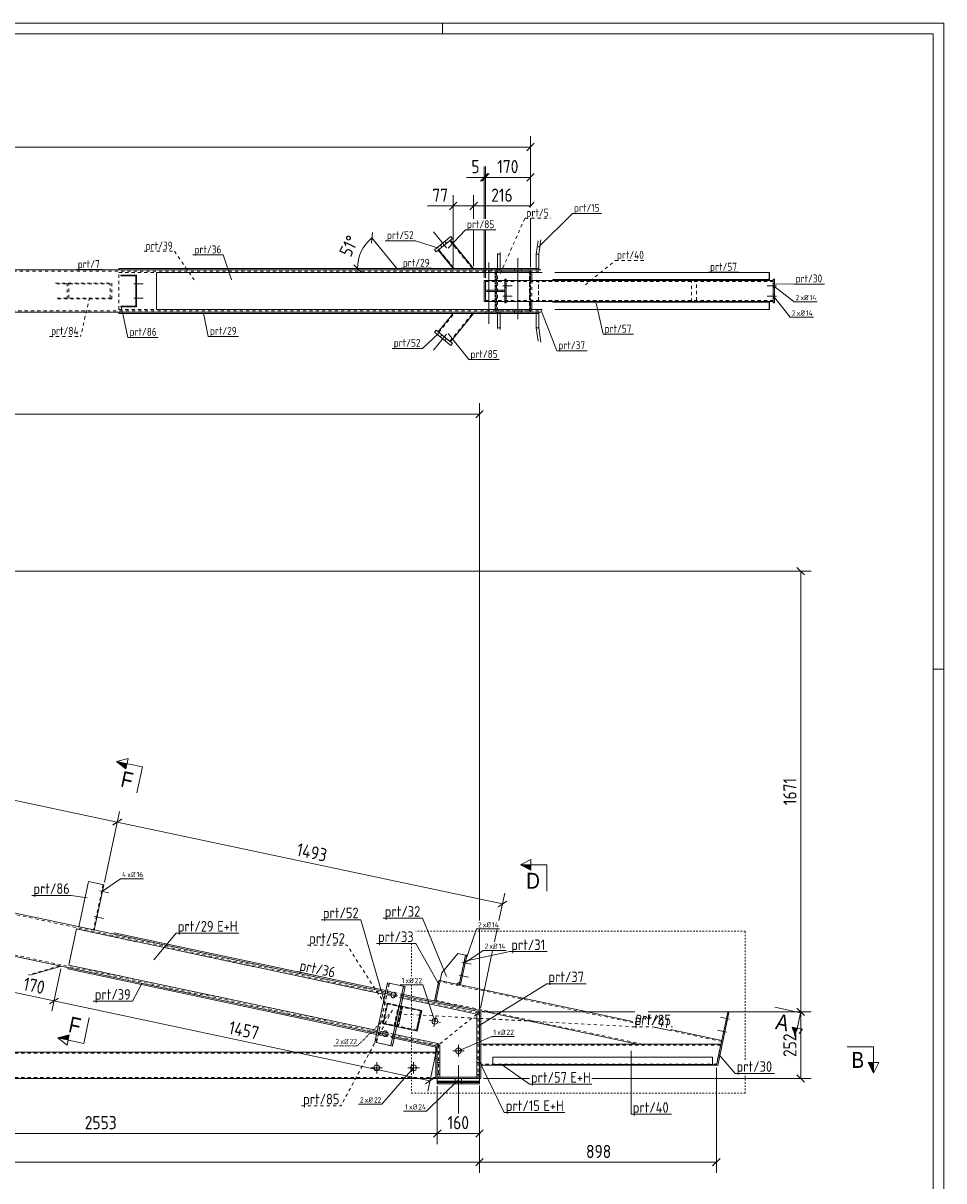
# Model space of a CAD drawing. Header units: millimetres. Extents: x 1 to 1188, y 1 to 840.
# Tile 7 of 7: x 839 to 1188, y 401 to 840. Entities that reach past the tile are written whole.
import ezdxf

# ---------------------------------------------------------------- set-up
doc = ezdxf.new("R2010")
doc.units = ezdxf.units.MM
doc.header["$LTSCALE"] = 0.6
for name, pattern in [('XKITLINE00', [0]), ('XKITLINE01', [4, 1, -1, 1, -1]), ('XKITLINE02', [4, 2, -2]), ('XKITLINE04', [3, 0.5, -0.5, 0.5, -0.5, 0.5, -0.5])]:
    doc.linetypes.add(name, pattern=pattern)
for name, color, linetype, lineweight in [('Bolt', 7, 'Continuous', 0), ('BoltMark', 3, 'Continuous', 0), ('DrawingSheet', 5, 'Continuous', 0), ('GraphicObject', 6, 'Continuous', 0), ('Part', 2, 'Continuous', 0), ('PartMark', 3, 'Continuous', 0), ('Section', 6, 'Continuous', 0), ('Z-DIMENSIONS', 1, 'Continuous', 0)]:
    doc.layers.add(name, color=color, linetype=linetype, lineweight=lineweight)
doc.styles.add('ARIAL', font='ARIAL.TTF')
doc.styles.add('ISOCPEUR', font='ISOCPEUR.TTF')

msp = doc.modelspace()

# ---------------------------------------------------------------- hatches: boundary and pattern name
at = {"layer": 'Section'}
for points in [[(877.92, 557.28), (874.42, 560.07), (878.33, 559.24)], [(1031.47, 518.83), (1027.47, 520.83), (1031.47, 520.83)], [(1132.46, 458.9), (1131.63, 454.99), (1130.51, 459.32)], [(856.05, 454.42), (852.14, 455.25), (856.47, 456.38)], [(1161.35, 445.87), (1161.35, 441.87), (1159.35, 445.87)]]:
    msp.add_hatch(color=6, dxfattribs=at).paths.add_polyline_path(points, flags=17)

# ---------------------------------------------------------------- linework, layer by layer
at = {"layer": 'Bolt', "color": 4, "linetype": 'XKITLINE00', "lineweight": 0}
for p, q in [((999.4, 754.85), (994.5, 760.85)), ((999.4, 754.85), (994.5, 760.85)), ((997.76, 755.12), (997.12, 755.9)), ((997.76, 755.12), (997.12, 755.9)), ((999.46, 756.51), (998.83, 757.29)), ((999.46, 756.51), (998.83, 757.29)), ((1026.55, 727.7), (1026.55, 750.95)), ((1014.41, 746.95), (1014.41, 746.45)), ((1014.41, 746.45), (1014.41, 745.95)), ((1015.51, 749.2), (1015.51, 725.95)), ((1016.61, 746.95), (1016.61, 746.45)), ((1016.61, 746.45), (1016.61, 745.95)), ((1025.25, 746.45), (1025.25, 746.95)), ((1025.25, 745.95), (1025.25, 746.45)), ((1027.86, 746.45), (1027.86, 746.95)), ((1027.86, 745.95), (1027.86, 746.45)), ((881.69, 742), (881.99, 742)), ((881.69, 742), (881.99, 742)), ((880.94, 741.2), (884.49, 741.2)), ((880.94, 741.2), (884.49, 741.2)), ((881.69, 740.4), (881.99, 740.4)), ((881.69, 740.4), (881.99, 740.4)), ((1020.86, 740.45), (1024.41, 740.45)), ((1020.86, 740.45), (1024.41, 740.45)), ((1021.61, 741.15), (1022.11, 741.15)), ((1021.61, 741.15), (1022.11, 741.15)), ((1021.61, 739.75), (1022.11, 739.75)), ((1021.61, 739.75), (1022.11, 739.75)), ((1124.58, 740.45), (1121.03, 740.45)), ((1124.58, 740.45), (1121.03, 740.45)), ((1123.83, 741.15), (1123.33, 741.15)), ((1123.83, 741.15), (1123.33, 741.15)), ((1123.83, 739.75), (1123.33, 739.75)), ((1123.83, 739.75), (1123.33, 739.75)), ((880.94, 735.7), (884.49, 735.7)), ((880.94, 735.7), (884.49, 735.7)), ((881.69, 736.5), (881.99, 736.5)), ((881.69, 736.5), (881.99, 736.5)), ((881.69, 734.9), (881.99, 734.9)), ((881.69, 734.9), (881.99, 734.9)), ((1020.86, 736.45), (1024.41, 736.45)), ((1020.86, 736.45), (1024.41, 736.45)), ((1021.61, 737.15), (1022.11, 737.15)), ((1021.61, 737.15), (1022.11, 737.15)), ((1021.61, 735.75), (1022.11, 735.75)), ((1021.61, 735.75), (1022.11, 735.75)), ((1124.58, 736.45), (1121.03, 736.45)), ((1124.58, 736.45), (1121.03, 736.45)), ((1123.83, 737.15), (1123.33, 737.15)), ((1123.83, 737.15), (1123.33, 737.15)), ((1123.83, 735.75), (1123.33, 735.75)), ((1123.83, 735.75), (1123.33, 735.75)), ((1014.41, 730.95), (1014.41, 730.45)), ((1014.41, 730.45), (1014.41, 729.95)), ((1016.61, 730.95), (1016.61, 730.45)), ((1016.61, 730.45), (1016.61, 729.95)), ((1025.25, 730.45), (1025.25, 730.95)), ((1025.25, 729.95), (1025.25, 730.45)), ((1027.86, 730.45), (1027.86, 730.95)), ((1027.86, 729.95), (1027.86, 730.45)), ((999.4, 722.05), (994.5, 716.05)), ((999.4, 722.05), (994.5, 716.05)), ((997.76, 721.78), (997.12, 721.01)), ((997.76, 721.78), (997.12, 721.01)), ((999.46, 720.39), (998.83, 719.61)), ((999.46, 720.39), (998.83, 719.61)), ((868.03, 511.01), (871.5, 510.28)), ((868.03, 511.01), (871.5, 510.28)), ((868.6, 510.08), (868.89, 510.01)), ((868.6, 510.08), (868.89, 510.01)), ((868.93, 511.64), (869.22, 511.58)), ((868.93, 511.64), (869.22, 511.58)), ((865.95, 501.23), (869.42, 500.5)), ((865.95, 501.23), (869.42, 500.5)), ((866.85, 501.86), (867.14, 501.8)), ((866.85, 501.86), (867.14, 501.8)), ((866.52, 500.29), (866.81, 500.23)), ((866.52, 500.29), (866.81, 500.23)), ((1005.31, 483.88), (1008.78, 483.15)), ((1005.31, 483.88), (1008.78, 483.15)), ((1005.9, 483.04), (1006.39, 482.94)), ((1005.9, 483.04), (1006.39, 482.94)), ((1006.19, 484.41), (1006.68, 484.31)), ((1006.19, 484.41), (1006.68, 484.31)), ((1004.27, 478.99), (1007.74, 478.25)), ((1004.27, 478.99), (1007.74, 478.25)), ((1005.15, 479.52), (1005.64, 479.42)), ((1005.15, 479.52), (1005.64, 479.42)), ((1004.86, 478.15), (1005.35, 478.05)), ((1004.86, 478.15), (1005.35, 478.05)), ((980.68, 471.23), (975.89, 472.25)), ((978.46, 471.7), (978.43, 471.35)), ((978.43, 471.35), (978.49, 471)), ((978.58, 472.05), (978.46, 471.7)), ((978.49, 471), (978.7, 470.66)), ((978.84, 472.39), (978.58, 472.05)), ((978.7, 470.66), (979.04, 470.45)), ((979.18, 472.58), (978.84, 472.39)), ((979.04, 470.45), (979.06, 470.45)), ((979.06, 470.45), (979.4, 470.46)), ((979.52, 472.6), (979.18, 472.58)), ((979.4, 470.46), (979.74, 470.65)), ((979.54, 472.59), (979.52, 472.6)), ((979.88, 472.39), (979.54, 472.59)), ((979.74, 470.65), (980, 470.99)), ((980.09, 472.05), (979.88, 472.39)), ((980, 470.99), (980.12, 471.35)), ((980.15, 471.69), (980.09, 472.05)), ((980.12, 471.35), (980.15, 471.69)), ((997.24, 461.07), (992.93, 461.98)), ((994.63, 459.37), (995.54, 463.68)), ((1106.77, 462.32), (1103.29, 463.06)), ((1106.77, 462.32), (1103.29, 463.06)), ((1105.89, 461.79), (1105.4, 461.89)), ((1105.89, 461.79), (1105.4, 461.89)), ((1106.18, 463.16), (1105.69, 463.26)), ((1106.18, 463.16), (1105.69, 463.26)), ((977.56, 456.55), (972.77, 457.57)), ((975.34, 457.03), (975.31, 456.68)), ((975.31, 456.68), (975.37, 456.33)), ((975.46, 457.38), (975.34, 457.03)), ((975.73, 457.72), (975.46, 457.38)), ((976.06, 457.91), (975.73, 457.72)), ((976.4, 457.93), (976.06, 457.91)), ((976.42, 457.92), (976.4, 457.93)), ((976.77, 457.72), (976.42, 457.92)), ((976.97, 457.37), (976.77, 457.72)), ((976.88, 456.32), (977, 456.67)), ((977.03, 457.02), (976.97, 457.37)), ((977, 456.67), (977.03, 457.02)), ((1105.73, 457.43), (1102.25, 458.17)), ((1105.73, 457.43), (1102.25, 458.17)), ((1104.85, 456.9), (1104.36, 457)), ((1104.85, 456.9), (1104.36, 457)), ((1105.14, 458.27), (1104.65, 458.37)), ((1105.14, 458.27), (1104.65, 458.37)), ((975.37, 456.33), (975.58, 455.99)), ((975.58, 455.99), (975.92, 455.78)), ((975.92, 455.78), (975.94, 455.77)), ((975.94, 455.77), (976.28, 455.79)), ((976.28, 455.79), (976.62, 455.98)), ((976.62, 455.98), (976.88, 456.32)), ((1004, 452.55), (1004, 448.15)), ((1001.8, 450.35), (1006.2, 450.35)), ((970.8, 443.87), (975.2, 443.87)), ((973, 441.67), (973, 446.07)), ((984.8, 443.87), (989.2, 443.87)), ((987, 441.67), (987, 446.07)), ((1004, 426.6), (1004, 444.87)), ((1004, 426.6), (1004, 444.87)), ((1002.8, 438.87), (1002.8, 439.87)), ((1002.8, 438.87), (1002.8, 439.87)), ((1005.2, 438.88), (1005.2, 439.88)), ((1005.2, 438.87), (1005.2, 439.87))]:
    msp.add_line(p, q, dxfattribs=at)
at = {"layer": 'Bolt', "color": 4, "linetype": 'XKITLINE02', "lineweight": 0}
for p, q in [((980.68, 471.23), (975.89, 472.25)), ((977.56, 456.55), (972.77, 457.57))]:
    msp.add_line(p, q, dxfattribs=at)
at = {"layer": 'Bolt', "color": 4, "linetype": 'XKITLINE00', "lineweight": 0}
for centre in [(995.09, 461.52), (1004, 450.35), (973, 443.87), (987, 443.87)]:
    msp.add_circle(centre, 1.1, dxfattribs=at)
at = {"layer": 'BoltMark', "color": 4, "linetype": 'XKITLINE00', "lineweight": 0}
for p, q in [((1123.43, 740.45), (1131.22, 734.35)), ((1123.43, 736.45), (1129.79, 728.49)), ((1131.22, 734.35), (1139.98, 734.35)), ((1129.79, 728.49), (1138.55, 728.49)), ((869.01, 510.81), (875.89, 515.57)), ((875.89, 515.57), (884.65, 515.57)), ((1006.44, 483.64), (1010.8, 496.53)), ((1010.8, 496.53), (1019.56, 496.53)), ((1006.44, 483.64), (1013.32, 488.41)), ((1013.32, 488.41), (1022.08, 488.41)), ((981.84, 475.38), (990.43, 475.38)), ((995.09, 461.52), (990.43, 475.38)), ((1004, 450.35), (1016.64, 455.75)), ((1016.64, 455.75), (1025.23, 455.75)), ((987, 443.87), (974.97, 430.11)), ((1004, 439.37), (991.93, 427.47)), ((1004, 439.37), (991.93, 427.47)), ((966.04, 430.11), (974.97, 430.11)), ((983.17, 427.47), (991.93, 427.47)), ((983.17, 427.47), (991.93, 427.47)), ((991.93, 427.47), (991.93, 427.47))]:
    msp.add_line(p, q, dxfattribs=at)
at = {"layer": 'BoltMark', "color": 4, "linetype": 'XKITLINE04', "lineweight": 0}
for p in [(977.73, 464.18), (956.81, 452.28)]:
    msp.add_line(p, (965.74, 452.28), dxfattribs=at)
at = {"layer": 'DrawingSheet', "color": 2, "linetype": 'XKITLINE00', "lineweight": 0}
for p, q in [((1188, 840), (1, 840)), ((998, 836), (998, 840)), ((1188, 1), (1188, 840)), ((1188, 595), (1184, 595))]:
    msp.add_line(p, q, dxfattribs=at)
at = {"layer": 'DrawingSheet', "color": 3, "linetype": 'XKITLINE00', "lineweight": 0}
for p, q in [((1184, 836), (5, 836)), ((1184, 5), (1184, 836))]:
    msp.add_line(p, q, dxfattribs=at)
at = {"layer": 'GraphicObject', "color": 4, "linetype": 'XKITLINE01', "lineweight": 0}
for p, q in [((1112.74, 495.69), (987.85, 495.69)), ((1112.74, 446.97), (1112.74, 495.69)), ((986.14, 490.99), (986.14, 478.58)), ((986.14, 475.38), (986.14, 434.23)), ((1112.74, 434.23), (1112.74, 441.77)), ((986.14, 434.23), (1112.74, 434.23))]:
    msp.add_line(p, q, dxfattribs=at)
at = {"layer": 'Part', "color": 2, "linetype": 'XKITLINE00', "lineweight": 0}
for p, q in [((1001.07, 759.12), (994.88, 754.06)), ((1001.71, 758.35), (995.51, 753.29)), ((1000.93, 757.72), (1009.73, 746.95)), ((1001.71, 758.35), (1001.07, 759.12)), ((1033.47, 752.45), (1034.17, 757.5)), ((1035.19, 757.82), (1034.45, 752.45)), ((995.51, 753.29), (994.88, 754.06)), ((996.29, 753.92), (1001.98, 746.95)), ((1018.83, 752.72), (1018.8, 752.45)), ((1018.8, 752.45), (1018.8, 746.95)), ((1018.8, 752.45), (1019.77, 752.45)), ((1019.85, 753.04), (1019.77, 752.45)), ((1019.77, 752.45), (1019.77, 746.95)), ((1033.47, 746.45), (1033.47, 752.45)), ((1033.47, 752.45), (1034.45, 752.45)), ((1034.45, 752.45), (1034.45, 746.45)), ((612.97, 746.45), (1031.28, 746.45)), ((875.28, 746.95), (1033.47, 746.95)), ((875.28, 746.45), (875.28, 746.95)), ((1030.47, 746.45), (1030.47, 746.95)), ((1031.28, 746.45), (1031.28, 745.45)), ((1031.28, 746.45), (1031.28, 745.45)), ((1031.28, 746.45), (1035.19, 746.45)), ((1034.45, 746.45), (1035.19, 746.45)), ((875.99, 744.15), (875.99, 744.45)), ((875.99, 744.45), (881.99, 744.45)), ((881.69, 744.15), (875.99, 744.15)), ((881.69, 732.75), (881.69, 744.15)), ((881.99, 744.45), (881.99, 732.45)), ((889.58, 745.45), (889.58, 745.45)), ((889.58, 731.45), (889.58, 745.45)), ((889.58, 745.45), (1031.28, 745.45)), ((1013.77, 734.45), (1013.77, 742.45)), ((1014.27, 742.45), (1013.77, 742.45)), ((1014.27, 742.45), (1014.27, 738.7)), ((1014.27, 742.45), (1021.61, 742.45)), ((1014.27, 742.45), (1014.27, 738.7)), ((1021.61, 733.95), (1021.61, 742.95)), ((1022.11, 742.95), (1021.61, 742.95)), ((1022.11, 733.95), (1022.11, 742.95)), ((1022.11, 742.45), (1123.33, 742.45)), ((1031.28, 745.45), (1035.7, 745.45)), ((1031.28, 745.45), (1031.28, 742.45)), ((1031.77, 745.45), (1031.77, 742.45)), ((1039.75, 742.45), (1039.75, 742.75)), ((1039.75, 742.75), (1121.8, 742.75)), ((1040.58, 745.45), (1121.86, 745.45)), ((1121.24, 742.75), (1121.24, 742.45)), ((1121.8, 742.75), (1121.8, 745.45)), ((1121.86, 742.45), (1121.86, 745.45)), ((1123.33, 733.95), (1123.33, 742.95)), ((1123.83, 742.95), (1123.33, 742.95)), ((1123.83, 733.95), (1123.83, 742.95)), ((1014.27, 738.7), (1014.27, 738.7)), ((1014.27, 738.7), (1021.61, 738.7)), ((1014.27, 738.7), (1014.27, 738.2)), ((1014.27, 734.45), (1014.27, 738.2)), ((1014.27, 738.2), (1014.27, 738.2)), ((1014.27, 738.2), (1021.61, 738.2)), ((1014.27, 734.45), (1014.27, 738.2)), ((1018.61, 738.2), (1018.61, 738.7)), ((1021.61, 738.7), (1021.61, 738.2)), ((1013.77, 734.45), (1014.27, 734.45)), ((1014.27, 734.45), (1014.27, 734.45)), ((1014.27, 734.45), (1021.61, 734.45)), ((1021.61, 733.95), (1022.11, 733.95)), ((1022.11, 734.45), (1123.33, 734.45)), ((1031.28, 731.45), (1031.28, 734.45)), ((1031.77, 731.45), (1031.77, 734.45)), ((1039.75, 734.15), (1039.75, 734.45)), ((1121.8, 734.15), (1039.75, 734.15)), ((1121.24, 734.15), (1121.24, 734.45)), ((1121.8, 731.45), (1121.8, 734.15)), ((1121.86, 731.45), (1121.86, 734.45)), ((1123.33, 733.95), (1123.83, 733.95)), ((227.49, 730.45), (1031.28, 730.45)), ((875.28, 730.45), (875.28, 729.95)), ((875.28, 729.95), (1033.47, 729.95)), ((875.99, 732.45), (875.99, 732.75)), ((875.99, 732.75), (881.69, 732.75)), ((881.99, 732.45), (875.99, 732.45)), ((889.58, 731.45), (889.58, 731.45)), ((889.58, 731.45), (1031.28, 731.45)), ((996.29, 722.98), (1001.98, 729.95)), ((1000.93, 719.19), (1009.73, 729.95)), ((1018.79, 724.45), (1018.79, 729.95)), ((1019.77, 724.45), (1019.77, 729.95)), ((1030.47, 729.95), (1030.47, 730.45)), ((1035.7, 731.45), (1031.28, 731.45)), ((1031.28, 730.45), (1031.28, 731.45)), ((1031.28, 730.45), (1031.28, 731.45)), ((1031.28, 730.45), (1035.19, 730.45)), ((1033.46, 724.45), (1033.46, 730.45)), ((1034.44, 724.45), (1034.44, 730.45)), ((1034.44, 730.45), (1035.19, 730.45)), ((1040.58, 731.45), (1121.8, 731.45)), ((1121.8, 731.45), (1121.86, 731.45)), ((1018.79, 724.45), (1019.77, 724.45)), ((1018.83, 724.18), (1018.79, 724.45)), ((1019.85, 723.87), (1019.77, 724.45)), ((1033.46, 724.45), (1034.44, 724.45)), ((1034.16, 719.4), (1033.46, 724.45)), ((1035.19, 719.08), (1034.44, 724.45)), ((995.51, 723.62), (994.88, 722.84)), ((994.88, 722.84), (994.88, 722.84)), ((994.88, 722.84), (1001.07, 717.78)), ((995.51, 723.62), (995.51, 723.62)), ((1001.71, 718.55), (995.51, 723.62)), ((1001.07, 717.78), (1001.71, 718.55)), ((1001.07, 717.78), (1001.07, 717.78)), ((1001.71, 718.55), (1001.71, 718.55)), ((973.04, 457.01), (222.42, 616.55)), ((976.37, 472.66), (554.98, 562.22)), ((863.71, 514.49), (860.07, 497.37)), ((869.58, 513.24), (863.71, 514.49)), ((865.94, 496.13), (869.58, 513.24)), ((859.17, 496.54), (856.26, 482.85)), ((976.16, 471.68), (859.17, 496.54)), ((873.37, 494.55), (873.48, 495.04)), ((976.37, 472.66), (873.37, 494.55)), ((873.48, 495.04), (976.47, 473.15)), ((997.73, 479.87), (1003.73, 487.29)), ((1003.73, 487.29), (1006.67, 486.66)), ((1006.67, 486.66), (1004.28, 475.41)), ((1007.16, 486.56), (1004.77, 475.31)), ((1007.16, 486.56), (1006.67, 486.66)), ((853.46, 482.42), (841.48, 478.96)), ((856.06, 481.87), (855.95, 481.38)), ((855.95, 481.38), (972.93, 456.52)), ((973.25, 457.98), (856.26, 482.85)), ((997.1, 476.94), (997.73, 479.87)), ((972.31, 453.58), (977.09, 476.08)), ((977.09, 476.08), (983.77, 474.66)), ((978.37, 452.29), (983.15, 474.79)), ((978.99, 452.16), (983.77, 474.66)), ((996.61, 477.04), (994.95, 469.22)), ((997.1, 476.94), (995.44, 469.11)), ((997.1, 476.94), (995.44, 469.11)), ((997.1, 476.94), (996.61, 477.04)), ((1004.28, 475.41), (997.1, 476.94)), ((1004.49, 476.39), (1003.3, 475.62)), ((1004.77, 475.31), (1004.28, 475.41)), ((1070.07, 461.43), (1004.77, 475.31)), ((1010.97, 464.28), (982.84, 470.26)), ((1011.97, 465.09), (983.04, 471.24)), ((1011.97, 465.09), (983.04, 471.24)), ((1012.08, 465.58), (983.15, 471.73)), ((990.06, 465.66), (982.21, 467.32)), ((988.4, 457.83), (990.06, 465.66)), ((1012.08, 465.58), (1011.97, 465.09)), ((1071.85, 452.87), (1012.08, 465.58)), ((1011.97, 465.09), (1010.97, 464.28)), ((1011.97, 465.09), (1010.97, 464.28)), ((1010.97, 449.87), (1010.97, 464.28)), ((1011.97, 439.87), (1011.97, 465.09)), ((1011.97, 465.09), (1012.47, 465.09)), ((1012.47, 465.09), (1012.47, 439.87)), ((1101.78, 444.87), (1106.06, 465.02)), ((1106.55, 464.92), (1102.27, 444.77)), ((1106.06, 465.02), (1106.55, 464.92)), ((996.18, 453.11), (979.92, 456.56)), ((980.55, 459.5), (988.4, 457.83)), ((1103.78, 454.26), (1084.36, 458.39)), ((972.31, 453.58), (978.99, 452.16)), ((995.47, 451.73), (979.61, 455.1)), ((995.97, 452.13), (979.72, 455.59)), ((995.58, 452.21), (995.47, 451.73)), ((996.58, 452.62), (995.97, 452.13)), ((996.58, 452.62), (995.97, 452.13)), ((996.97, 452.13), (996.18, 453.11)), ((1103.48, 452.87), (1012.47, 452.87)), ((1103.48, 452.87), (1071.85, 452.87)), ((995.47, 449.87), (549.58, 449.87)), ((995.47, 451.73), (995.47, 439.87)), ((995.97, 451.73), (995.47, 451.73)), ((995.97, 452.13), (995.97, 449.87)), ((995.97, 439.87), (995.97, 449.87)), ((995.97, 449.87), (996.97, 449.87)), ((996.97, 452.13), (996.97, 440.37)), ((996.97, 449.87), (996.97, 439.87)), ((1010.97, 439.87), (1010.97, 449.87)), ((1010.97, 449.87), (1011.97, 449.87)), ((1011.97, 449.87), (1011.97, 439.87)), ((1016.97, 447.87), (1016.97, 444.87)), ((1016.97, 447.87), (1100.28, 447.87)), ((1100.28, 447.87), (1100.28, 444.87)), ((995.97, 445.87), (996.97, 445.87)), ((1010.97, 445.87), (1011.97, 445.87)), ((1016.97, 444.87), (1012.47, 444.87)), ((1100.28, 445.17), (1016.97, 445.17)), ((1100.28, 444.87), (1016.97, 444.87)), ((1101.78, 444.87), (1100.28, 444.87)), ((1102.27, 444.77), (1101.78, 444.87)), ((995.47, 439.87), (75.5, 439.87)), ((995.97, 439.87), (995.47, 439.87)), ((995.97, 439.88), (1011.97, 439.88)), ((995.97, 438.88), (995.97, 439.88)), ((996.97, 439.87), (995.97, 439.87)), ((1010.97, 440.37), (996.97, 440.37)), ((1011.97, 439.87), (1010.97, 439.87)), ((1011.97, 439.88), (1011.97, 438.88)), ((1011.97, 439.87), (1011.97, 439.87)), ((1011.97, 439.87), (1011.97, 439.87)), ((1011.97, 439.87), (1011.97, 439.87)), ((1012.47, 439.87), (1011.97, 439.87)), ((995.97, 438.88), (1011.97, 438.88)), ((995.97, 438.67), (995.97, 438.87)), ((995.97, 438.87), (1011.94, 438.87)), ((995.97, 437.87), (995.97, 438.87)), ((995.97, 438.87), (1011.94, 438.87)), ((1011.97, 438.87), (995.97, 438.87)), ((995.97, 438.67), (1011.94, 438.67)), ((995.97, 438.37), (995.97, 438.67)), ((995.97, 438.67), (1011.94, 438.67)), ((995.97, 438.37), (1011.94, 438.37)), ((995.97, 437.87), (995.97, 438.37)), ((1011.94, 438.37), (995.97, 438.37)), ((995.97, 437.87), (1011.94, 437.87)), ((1011.94, 437.87), (995.97, 437.87)), ((1011.94, 438.67), (1011.94, 438.87)), ((1011.94, 437.87), (1011.94, 438.87)), ((1011.94, 438.37), (1011.94, 438.67)), ((1011.94, 437.87), (1011.94, 438.37))]:
    msp.add_line(p, q, dxfattribs=at)
at = {"layer": 'Part', "color": 7, "linetype": 'XKITLINE02', "lineweight": 0}
for p, q in [((996.29, 753.92), (1000.93, 757.72)), ((1009.34, 746.95), (1000.7, 757.53)), ((1000.7, 757.53), (1009.34, 746.95)), ((1009.73, 746.95), (1000.93, 757.72)), ((996.29, 753.92), (1001.98, 746.95)), ((1002.37, 746.95), (996.52, 754.11)), ((996.52, 754.11), (1002.37, 746.95)), ((875.28, 746.45), (1034.17, 746.45)), ((1001.98, 746.95), (1009.73, 746.95)), ((1001.98, 746.95), (1001.98, 746.95)), ((1009.73, 746.95), (1001.98, 746.95)), ((1002.37, 746.95), (1002.37, 746.95)), ((1009.34, 746.95), (1009.34, 746.95)), ((1009.73, 746.95), (1009.73, 746.95)), ((1018.33, 746.45), (1018.33, 746.95)), ((1018.33, 730.45), (1018.33, 746.45)), ((1031.28, 746.45), (1018.33, 746.45)), ((1018.33, 746.45), (1018.33, 730.45)), ((1018.33, 746.45), (1018.83, 746.45)), ((1018.8, 746.95), (1018.8, 746.45)), ((1018.8, 746.45), (1019.77, 746.45)), ((1019.3, 746.45), (1019.3, 746.95)), ((1019.77, 746.95), (1019.77, 746.45)), ((1019.77, 746.45), (1019.85, 746.45)), ((1033.47, 746.95), (1034.17, 746.95)), ((1034.45, 746.45), (1033.47, 746.45)), ((1033.47, 746.45), (1033.47, 746.45)), ((1030.88, 745.95), (743.84, 745.95)), ((875.28, 731.45), (875.28, 745.45)), ((875.28, 745.45), (1017.92, 745.45)), ((889.58, 745.45), (889.58, 731.45)), ((889.58, 745.45), (889.58, 745.45)), ((1013.77, 742.45), (1013.77, 734.45)), ((1014.27, 734.45), (1014.27, 742.45)), ((1014.27, 742.45), (1014.27, 734.45)), ((1014.27, 742.05), (1123.33, 742.05)), ((1017.92, 731.45), (1017.92, 745.45)), ((1018.83, 745.45), (1017.92, 745.45)), ((1017.92, 745.45), (1017.92, 731.45)), ((1017.98, 743.45), (1018.31, 743.45)), ((1018.32, 743.45), (1018.31, 743.45)), ((1018.31, 743.45), (1018.31, 733.45)), ((1018.41, 745.45), (1018.41, 731.45)), ((1018.73, 730.95), (1018.73, 745.95)), ((1018.73, 745.95), (1019.34, 745.95)), ((1018.73, 730.95), (1018.73, 745.95)), ((1018.73, 745.95), (1030.88, 745.95)), ((1021.61, 742.95), (1021.61, 733.95)), ((1021.61, 742.45), (1022.11, 742.45)), ((1022.11, 733.95), (1022.11, 742.95)), ((1030.88, 730.95), (1030.88, 745.95)), ((1030.88, 745.95), (1034.68, 745.95)), ((1030.88, 745.95), (1030.88, 730.95)), ((1031.28, 745.45), (1031.28, 731.45)), ((1031.28, 731.45), (1031.28, 745.45)), ((1031.28, 745.45), (1031.28, 731.45)), ((1031.28, 745.45), (1031.28, 731.45)), ((1031.28, 742.45), (1031.28, 734.45)), ((1031.77, 742.45), (1031.77, 734.45)), ((1034.31, 734.45), (1034.31, 742.45)), ((1034.31, 742.45), (1123.33, 742.45)), ((1034.39, 734.85), (1034.39, 742.05)), ((1123.33, 742.05), (1034.39, 742.05)), ((1121.86, 742.45), (1039.75, 742.45)), ((1092.4, 734.45), (1092.4, 742.45)), ((1094.28, 734.85), (1094.28, 742.05)), ((1123.33, 742.95), (1123.33, 733.95)), ((1123.33, 742.05), (1123.33, 742.45)), ((1123.33, 734.45), (1123.33, 742.45)), ((1123.33, 734.45), (1123.33, 742.45)), ((1123.33, 734.45), (1123.33, 742.45)), ((1123.33, 742.05), (1123.33, 742.05)), ((1123.33, 742.05), (1123.33, 742.05)), ((1123.83, 733.95), (1123.83, 742.95)), ((851.18, 741.45), (872.63, 741.45)), ((851.82, 741.15), (871.99, 741.15)), ((855.65, 735.45), (855.65, 741.45)), ((856.29, 735.75), (856.29, 741.15)), ((871.99, 735.75), (871.99, 741.15)), ((872.63, 735.45), (872.63, 741.45)), ((1014.27, 738.7), (1014.27, 738.2)), ((1014.27, 738.2), (1014.27, 738.7)), ((1014.27, 738.7), (1014.27, 738.2)), ((1020.61, 738.2), (1020.61, 738.7)), ((1021.61, 738.2), (1021.61, 738.7)), ((872.63, 735.45), (851.18, 735.45)), ((851.82, 735.75), (871.99, 735.75)), ((1014.27, 734.85), (1123.33, 734.85)), ((1014.27, 734.45), (1014.27, 734.45)), ((1017.98, 733.45), (1018.32, 733.45)), ((1021.61, 734.45), (1022.11, 734.45)), ((1034.31, 734.45), (1123.33, 734.45)), ((1123.33, 734.85), (1034.39, 734.85)), ((1039.75, 734.45), (1121.86, 734.45)), ((1123.33, 734.45), (1123.33, 734.85)), ((1123.33, 734.45), (1123.33, 734.45)), ((227.49, 730.95), (1030.88, 730.95)), ((875.28, 731.45), (1017.92, 731.45)), ((875.28, 730.45), (1034.17, 730.45)), ((889.58, 731.45), (889.58, 731.45)), ((996.29, 722.98), (1001.98, 729.95)), ((996.52, 722.79), (1002.37, 729.95)), ((996.52, 722.79), (1002.37, 729.95)), ((1000.7, 719.38), (1009.34, 729.95)), ((1000.7, 719.38), (1009.34, 729.95)), ((1000.93, 719.19), (1009.73, 729.95)), ((1009.73, 729.95), (1001.98, 729.95)), ((1001.98, 729.95), (1009.73, 729.95)), ((1001.98, 729.95), (1001.98, 729.95)), ((1002.37, 729.95), (1002.37, 729.95)), ((1009.34, 729.95), (1009.34, 729.95)), ((1009.73, 729.95), (1009.73, 729.95)), ((1017.92, 731.45), (1018.83, 731.45)), ((1018.33, 729.95), (1018.33, 730.45)), ((1018.33, 730.45), (1031.28, 730.45)), ((1018.33, 730.45), (1018.83, 730.45)), ((1018.73, 730.95), (1019.34, 730.95)), ((1030.88, 730.95), (1018.73, 730.95)), ((1018.79, 730.45), (1019.85, 730.45)), ((1018.79, 729.95), (1018.79, 730.45)), ((1019.3, 729.95), (1019.3, 730.45)), ((1019.77, 729.95), (1019.77, 730.45)), ((1030.88, 730.95), (1034.68, 730.95)), ((1033.46, 730.45), (1034.44, 730.45)), ((1033.46, 730.45), (1033.46, 730.45)), ((1033.47, 729.95), (1034.17, 729.95)), ((1000.93, 719.19), (996.29, 722.98)), ((1011.47, 464.68), (225.64, 631.71)), ((996.47, 452.54), (222.53, 617.04)), ((869.28, 513.3), (865.64, 496.19)), ((859.17, 496.54), (856.26, 482.85)), ((1010.97, 464.28), (859.17, 496.54)), ((860.07, 497.37), (865.94, 496.12)), ((860.07, 497.37), (860.07, 497.37)), ((860.07, 497.37), (860.07, 497.37)), ((860.07, 497.37), (860.07, 497.37)), ((860.07, 497.37), (860.07, 497.37)), ((865.94, 496.12), (865.94, 496.13)), ((865.94, 496.13), (865.94, 496.12)), ((836.85, 485.95), (853.46, 482.42)), ((1006.67, 486.66), (1004.49, 476.39)), ((852.84, 482.55), (840.85, 479.09)), ((856.06, 481.87), (995.58, 452.21)), ((856.26, 482.85), (996.18, 453.11)), ((972.31, 453.58), (977.09, 476.08)), ((977.71, 475.95), (972.93, 453.45)), ((972.93, 453.45), (977.71, 475.95)), ((977.09, 476.08), (977.71, 475.95)), ((977.09, 476.08), (983.77, 474.66)), ((977.71, 475.95), (977.09, 476.08)), ((978.37, 452.29), (983.15, 474.79)), ((983.77, 474.66), (978.99, 452.16)), ((1069.99, 461.04), (997.02, 476.55)), ((1003.3, 475.62), (997.1, 476.94)), ((1004.77, 475.31), (1004.28, 475.41)), ((982.84, 470.26), (976.16, 471.68)), ((983.04, 471.24), (976.37, 472.66)), ((983.04, 471.24), (976.37, 472.66)), ((983.15, 471.73), (976.47, 473.15)), ((975.25, 460.63), (976.91, 468.45)), ((975.25, 460.63), (976.91, 468.45)), ((977.07, 468.11), (975.54, 460.87)), ((975.54, 460.87), (977.07, 468.11)), ((976.91, 468.45), (981.45, 467.48)), ((990.06, 465.66), (976.91, 468.45)), ((982.21, 467.32), (976.91, 468.45)), ((989.62, 465.44), (977.07, 468.11)), ((977.07, 468.11), (989.62, 465.44)), ((979.63, 460), (981.16, 467.24)), ((979.63, 460), (981.16, 467.24)), ((981.45, 467.48), (979.79, 459.66)), ((979.79, 459.66), (981.45, 467.48)), ((982.48, 467.27), (980.82, 459.44)), ((980.82, 459.44), (982.48, 467.27)), ((982.8, 466.89), (981.26, 459.65)), ((981.26, 459.65), (982.8, 466.89)), ((988.08, 458.2), (989.62, 465.44)), ((989.62, 465.44), (988.08, 458.2)), ((988.4, 457.83), (990.06, 465.66)), ((995.44, 469.11), (994.95, 469.22)), ((1012.08, 465.58), (995.44, 469.11)), ((1073.78, 452.87), (995.52, 469.5)), ((1010.97, 464.28), (996.58, 452.62)), ((1010.97, 464.28), (996.58, 452.62)), ((1010.97, 440.37), (1010.97, 464.28)), ((1011.47, 439.87), (1011.47, 464.68)), ((1011.97, 439.87), (1011.97, 465.09)), ((1070.2, 460.99), (1069.99, 461.04)), ((979.72, 455.59), (973.04, 457.01)), ((979.92, 456.56), (973.25, 457.98)), ((979.79, 459.66), (975.25, 460.63)), ((988.4, 457.83), (975.25, 460.63)), ((980.55, 459.5), (975.25, 460.63)), ((975.25, 460.63), (980.55, 459.5)), ((975.54, 460.87), (988.08, 458.2)), ((988.08, 458.2), (975.54, 460.87)), ((1084.27, 458), (1077.4, 459.46)), ((1103.69, 453.87), (1084.27, 458)), ((972.93, 453.45), (972.31, 453.58)), ((972.31, 453.58), (978.99, 452.16)), ((972.93, 453.45), (972.31, 453.58)), ((979.61, 455.1), (972.93, 456.52)), ((996.18, 453.11), (996.97, 452.13)), ((996.47, 452.54), (996.47, 439.87)), ((1012.47, 444.87), (1012.47, 452.87)), ((1103.39, 452.47), (1012.47, 452.47)), ((1103.48, 452.87), (1101.78, 444.87)), ((1103.78, 454.26), (1103.48, 452.87)), ((995.47, 449.47), (549.58, 449.47)), ((995.47, 439.87), (995.47, 449.87)), ((995.97, 451.73), (995.97, 439.87)), ((996.97, 449.87), (995.97, 449.87)), ((995.97, 449.87), (995.97, 439.87)), ((995.97, 449.87), (995.97, 439.87)), ((996.97, 452.13), (996.97, 440.37)), ((996.97, 439.87), (996.97, 449.87)), ((1010.97, 449.87), (1010.97, 440.37)), ((1011.97, 449.87), (1010.97, 449.87)), ((1010.97, 449.87), (1010.97, 439.87)), ((1011.97, 439.87), (1011.97, 449.87)), ((1016.97, 444.87), (1016.97, 447.87)), ((1016.97, 447.87), (1100.28, 447.87)), ((1100.28, 447.87), (1100.28, 444.87)), ((996.97, 445.87), (995.97, 445.87)), ((1011.97, 445.87), (1010.97, 445.87)), ((1101.86, 445.27), (1012.47, 445.27)), ((1100.28, 445.17), (1016.97, 445.17)), ((1100.28, 444.87), (1016.97, 444.87)), ((1100.28, 444.87), (1016.97, 444.87)), ((995.47, 440.27), (75.5, 440.27)), ((995.97, 441.37), (996.97, 441.37)), ((995.97, 441.37), (996.97, 441.37)), ((1011.97, 439.87), (995.97, 439.87)), ((995.97, 439.87), (996.97, 439.87)), ((995.97, 439.87), (1011.97, 439.87)), ((1011.97, 439.87), (995.97, 439.87)), ((995.97, 439.87), (995.97, 439.87)), ((995.97, 439.87), (995.97, 439.87)), ((995.97, 439.87), (995.97, 439.87)), ((996.47, 439.87), (996.47, 439.87)), ((996.97, 440.37), (1010.97, 440.37)), ((1010.97, 441.37), (1011.97, 441.37)), ((1010.97, 441.37), (1011.97, 441.37)), ((1010.97, 440.37), (1010.97, 440.37)), ((1010.97, 440.37), (1010.97, 440.37)), ((1011.97, 439.87), (1010.97, 439.87)), ((1011.47, 439.87), (1011.47, 439.87)), ((995.97, 438.87), (995.97, 438.88)), ((995.97, 438.67), (995.97, 438.87)), ((995.97, 438.87), (995.97, 438.67)), ((995.97, 438.67), (995.97, 438.87)), ((995.97, 438.87), (995.97, 438.67)), ((995.97, 438.67), (995.97, 438.87)), ((995.97, 437.87), (995.97, 438.87)), ((995.97, 438.87), (995.97, 437.87)), ((995.97, 437.87), (995.97, 438.87)), ((995.97, 438.87), (995.97, 437.87)), ((995.97, 437.87), (995.97, 438.87)), ((995.97, 438.37), (995.97, 438.67)), ((995.97, 438.67), (995.97, 438.37)), ((995.97, 438.37), (995.97, 438.67)), ((995.97, 438.67), (995.97, 438.37)), ((995.97, 438.37), (995.97, 438.67)), ((995.97, 437.87), (995.97, 438.37)), ((995.97, 438.37), (995.97, 437.87)), ((995.97, 437.87), (995.97, 438.37)), ((995.97, 438.37), (995.97, 437.87)), ((995.97, 437.87), (995.97, 438.37)), ((1004.07, 438.67), (1004.07, 438.87)), ((1004.07, 438.67), (1004.07, 438.87)), ((1004.07, 438.67), (1004.07, 438.87)), ((1004.07, 438.67), (1004.07, 438.87)), ((1004.07, 437.87), (1004.07, 438.87)), ((1004.07, 437.87), (1004.07, 438.87)), ((1004.07, 437.87), (1004.07, 438.87)), ((1004.07, 437.87), (1004.07, 438.87)), ((1004.07, 438.37), (1004.07, 438.67)), ((1004.07, 438.37), (1004.07, 438.67)), ((1004.07, 438.37), (1004.07, 438.67)), ((1004.07, 438.37), (1004.07, 438.67)), ((1004.07, 437.87), (1004.07, 438.37)), ((1004.07, 437.87), (1004.07, 438.37)), ((1004.07, 437.87), (1004.07, 438.37)), ((1004.07, 437.87), (1004.07, 438.37)), ((1005.17, 438.67), (1005.17, 438.87)), ((1005.17, 438.67), (1005.17, 438.87)), ((1005.17, 437.87), (1005.17, 438.87)), ((1005.17, 437.87), (1005.17, 438.87)), ((1005.17, 438.37), (1005.17, 438.67)), ((1005.17, 438.37), (1005.17, 438.67)), ((1005.17, 437.87), (1005.17, 438.37)), ((1005.17, 437.87), (1005.17, 438.37)), ((1011.94, 438.87), (1011.94, 438.67)), ((1011.94, 438.37), (1011.94, 437.87)), ((1011.97, 438.88), (1011.97, 438.87))]:
    msp.add_line(p, q, dxfattribs=at)
at = {"layer": 'PartMark', "color": 7, "linetype": 'XKITLINE02', "lineweight": 0}
for p, q in [((1019.88, 745.08), (1029.19, 766.05)), ((1029.19, 766.05), (1038.9, 766.05)), ((884.83, 753.51), (896.34, 753.51)), ((903.84, 742.62), (896.34, 753.51)), ((1052.14, 740.82), (1063.46, 750.04)), ((1063.46, 750.04), (1075.23, 750.04)), ((864.12, 735.88), (860.75, 721.22)), ((848.98, 721.22), (860.75, 721.22)), ((946.82, 490.36), (961.77, 490.36)), ((976.27, 467.84), (961.77, 490.36)), ((978.93, 465.8), (959.43, 429.43)), ((981, 464.33), (1070.2, 459.46)), ((1070.2, 459.46), (1077.4, 459.46)), ((1084.58, 459.46), (1085.15, 459.46)), ((944.48, 429.43), (959.43, 429.43))]:
    msp.add_line(p, q, dxfattribs=at)
at = {"layer": 'PartMark', "color": 7, "linetype": 'XKITLINE00', "lineweight": 0}
for p, q in [((1034.36, 755.02), (1047.22, 767.88)), ((1047.22, 767.88), (1058.22, 767.88)), ((1000.15, 754.62), (1006.63, 761.64)), ((1006.63, 761.64), (1018.15, 761.64)), ((976.26, 757.52), (987.77, 757.52)), ((996.43, 754.62), (987.77, 757.52)), ((903.34, 752.11), (914.85, 752.11)), ((917.95, 742.62), (914.85, 752.11)), ((859.07, 746.55), (868.78, 746.55)), ((982.3, 747.05), (993.81, 747.05)), ((1098.79, 745.55), (1110.3, 745.55)), ((1123.46, 741.12), (1131.19, 741.09)), ((1131.19, 741.09), (1142.7, 741.09)), ((1056.2, 733.82), (1058.79, 722.06)), ((876.1, 732.63), (878.68, 720.87)), ((907.34, 730.08), (909.16, 721.22)), ((1035.19, 731.45), (1041.28, 715.78)), ((878.68, 720.87), (890.2, 720.87)), ((909.16, 721.22), (920.67, 721.22)), ((996.43, 722.28), (990.37, 716.68)), ((1000.15, 722.29), (1007.93, 712.41)), ((1058.79, 722.06), (1070.3, 722.06)), ((978.86, 716.68), (990.37, 716.68)), ((1041.28, 715.78), (1052.79, 715.78)), ((1007.93, 712.41), (1019.44, 712.41)), ((842.25, 509.23), (857.2, 509.23)), ((863.27, 508.33), (857.2, 509.23)), ((975.45, 500.59), (990.4, 500.59)), ((999.48, 478.52), (990.4, 500.59)), ((952, 500.02), (966.95, 500.02)), ((976.27, 467.84), (966.95, 500.02)), ((888.56, 484.8), (896.99, 494.95)), ((896.99, 494.95), (920.7, 494.95)), ((972.9, 490.99), (987.85, 490.99)), ((996.64, 475.41), (987.85, 490.99)), ((1006.55, 484.34), (1023.42, 487.93)), ((1023.42, 487.93), (1037.68, 487.93)), ((942.82, 480.4), (957.44, 477.29)), ((883.93, 475.81), (880.47, 469.11)), ((1012.1, 460.02), (1037.47, 475.79)), ((1037.47, 475.79), (1052.42, 475.79)), ((865.52, 469.11), (880.47, 469.11)), ((1069.99, 461.04), (1070.2, 460.99)), ((1077.4, 459.46), (1084.27, 458)), ((1011.2, 447.84), (1021.34, 426.93)), ((1069.46, 450.36), (1069.46, 426.27)), ((1102.77, 448.87), (1108.84, 441.77)), ((1020.62, 445.04), (1030.89, 437.65)), ((1108.84, 441.77), (1123.79, 441.77)), ((1030.89, 437.65), (1054.6, 437.65)), ((1021.34, 426.93), (1044.36, 426.93)), ((1069.46, 426.27), (1084.75, 426.27))]:
    msp.add_line(p, q, dxfattribs=at)
at = {"layer": 'Section', "color": 6, "linetype": 'XKITLINE00', "lineweight": 0}
for p, q in [((874.42, 560.07), (878.75, 561.2)), ((874.42, 560.07), (877.92, 557.28)), ((884.2, 557.99), (874.42, 560.07)), ((877.92, 557.28), (878.75, 561.2)), ((884.2, 557.99), (882.12, 548.21)), ((1027.47, 520.83), (1031.47, 522.83)), ((1031.47, 518.83), (1031.47, 522.83)), ((1027.47, 520.83), (1031.47, 518.83)), ((1037.47, 520.83), (1027.47, 520.83)), ((1037.47, 520.83), (1037.47, 510.83)), ((1133.71, 464.77), (1123.93, 466.85)), ((861.92, 453.17), (864, 462.95)), ((1133.71, 464.77), (1132.27, 457.99)), ((1130.51, 459.32), (1134.42, 458.49)), ((1130.85, 457.99), (1130.51, 459.32)), ((1134.42, 458.49), (1133.13, 456.87)), ((852.14, 455.25), (856.47, 456.38)), ((855.64, 452.46), (852.14, 455.25)), ((861.92, 453.17), (852.14, 455.25)), ((856.47, 456.38), (855.64, 452.46)), ((1161.35, 451.87), (1151.35, 451.87)), ((1161.35, 451.87), (1161.35, 441.87)), ((1159.35, 445.87), (1163.35, 445.87)), ((1161.35, 441.87), (1159.35, 445.87)), ((1163.35, 445.87), (1161.35, 441.87))]:
    msp.add_line(p, q, dxfattribs=at)
at = {"layer": 'Z-DIMENSIONS', "color": 7, "linetype": 'XKITLINE00', "lineweight": 0}
for p, q in [((1031.28, 770.25), (1031.28, 797.12)), ((227.49, 793.02), (1031.28, 793.02)), ((1032.7, 794.44), (1029.87, 791.61)), ((1013.77, 781.51), (1007.01, 781.51)), ((1013.77, 781.51), (1007.01, 781.51)), ((1015.19, 782.93), (1012.36, 780.1)), ((1015.69, 782.93), (1012.86, 780.1)), ((1015.69, 782.93), (1012.86, 780.1)), ((1013.77, 765.84), (1013.77, 785.61)), ((1013.77, 781.51), (1014.27, 781.51)), ((1014.27, 765.84), (1014.27, 785.61)), ((1014.27, 765.84), (1014.27, 785.61)), ((1014.27, 781.51), (1031.28, 781.51)), ((1032.7, 782.93), (1029.87, 780.1)), ((1031.28, 770.25), (1031.28, 785.61)), ((1001.98, 747.95), (1001.98, 774.78)), ((1009.73, 765.84), (1009.73, 774.78)), ((1009.73, 765.84), (1009.73, 774.78)), ((1031.28, 770.25), (1031.28, 774.78)), ((1001.98, 770.68), (992.22, 770.68)), ((1001.98, 770.68), (992.22, 770.68)), ((1003.4, 772.09), (1000.57, 769.26)), ((1001.98, 770.68), (1009.73, 770.68)), ((1011.15, 772.09), (1008.32, 769.26)), ((1011.15, 772.09), (1008.32, 769.26)), ((1009.73, 770.68), (1031.28, 770.68)), ((1032.7, 772.09), (1030.86, 770.25)), ((1031.28, 747.45), (1031.28, 766.05)), ((1031.28, 747.45), (1031.28, 766.05)), ((1031.28, 747.45), (1031.28, 766.05)), ((971.4, 760.56), (971, 756.58)), ((1009.73, 747.95), (1009.73, 761.64)), ((1009.73, 747.95), (1009.73, 761.64)), ((1013.77, 743.45), (1013.77, 761.64)), ((1014.27, 743.45), (1014.27, 761.64)), ((1014.27, 743.45), (1014.27, 761.64)), ((971.2, 758.57), (980.69, 746.95)), ((964.28, 748.37), (967.11, 745.54)), ((1000.98, 746.95), (965.69, 746.95)), ((965.69, 746.95), (980.69, 746.95)), ((1011.97, 499.73), (1011.97, 695.85)), ((225.78, 691.75), (1011.97, 691.75)), ((1013.39, 693.16), (1010.56, 690.34)), ((226.75, 632.2), (1137.73, 632.2)), ((1132.32, 633.61), (1135.15, 630.79)), ((1133.73, 465.09), (1133.73, 632.2)), ((737.69, 566.13), (874.63, 537.02)), ((869.78, 514.22), (875.5, 541.09)), ((869.78, 514.22), (875.48, 541.03)), ((876.31, 538.11), (872.95, 535.93)), ((876.32, 538.17), (872.97, 535.99)), ((874.64, 537.08), (1020.68, 506.04)), ((1019.34, 499.73), (1021.53, 510.05)), ((1022.36, 507.13), (1019, 504.95)), ((1011.97, 466.09), (1011.97, 496.53)), ((1017.61, 491.61), (1018.66, 496.53)), ((1012.29, 466.55), (1016.93, 488.41)), ((853.25, 481.44), (849.83, 465.33)), ((853.25, 481.44), (849.83, 465.33)), ((834.05, 472.77), (850.66, 469.24)), ((852.34, 470.33), (848.98, 468.16)), ((852.34, 470.33), (848.98, 468.15)), ((850.66, 469.24), (993.17, 438.95)), ((1132.32, 466.5), (1135.15, 463.67)), ((1132.32, 466.5), (1135.15, 463.67)), ((1012.97, 465.09), (1070.85, 465.09)), ((1012.97, 465.09), (1070.85, 465.09)), ((1075.94, 465.09), (1137.73, 465.09)), ((1075.94, 465.09), (1137.73, 465.09)), ((1133.73, 439.87), (1133.73, 465.09)), ((995.77, 451.15), (992.34, 435.04)), ((1101.78, 443.87), (1101.78, 404.07)), ((994.85, 440.04), (991.49, 437.86)), ((1013.47, 439.87), (1030.89, 439.87)), ((1054.6, 439.87), (1137.73, 439.87)), ((1132.32, 441.29), (1135.15, 438.46)), ((995.97, 436.87), (995.97, 415)), ((995.97, 436.87), (995.97, 415)), ((1011.94, 437.12), (1011.94, 415)), ((1011.94, 436.87), (1011.94, 404.07)), ((1011.94, 436.87), (1011.94, 404.07)), ((740.71, 419), (995.97, 419)), ((997.38, 420.41), (994.56, 417.58)), ((997.38, 420.41), (994.56, 417.58)), ((995.97, 419), (1011.94, 419)), ((1013.35, 420.41), (1010.53, 417.58)), ((1013.35, 409.49), (1010.53, 406.66)), ((1013.35, 409.49), (1010.53, 406.66)), ((1103.19, 409.49), (1100.36, 406.66)), ((75.5, 408.07), (1011.94, 408.07)), ((1011.94, 408.07), (1101.78, 408.07))]:
    msp.add_line(p, q, dxfattribs=at)
msp.add_arc((980.69, 746.95), 15, 129.2617, 180.0003, dxfattribs=at)
at = {"layer": 'Z-DIMENSIONS', "color": 3}
for p in [(1031.28, 793.02), (1013.77, 781.51), (1014.27, 781.51), (1014.27, 781.51), (1031.28, 781.51), (1001.98, 770.68), (1009.73, 770.68), (1009.73, 770.68), (1031.28, 770.68), (1011.97, 691.75), (1133.73, 632.2), (874.63, 537.02), (874.64, 537.08), (1020.68, 506.04), (850.66, 469.24), (850.66, 469.24), (1133.73, 465.09), (1133.73, 465.09), (1133.73, 439.87), (993.17, 438.95), (995.97, 419), (995.97, 419), (1011.94, 419), (1011.94, 408.07), (1011.94, 408.07), (1101.78, 408.07)]:
    msp.add_point(p, dxfattribs=at)
at = {"layer": 'Z-DIMENSIONS', "color": 7}
for p in [(971.2, 758.57), (965.69, 746.95), (980.69, 746.95)]:
    msp.add_point(p, dxfattribs=at)

# ---------------------------------------------------------------- texts
at = {"layer": 'BoltMark', "color": 4, "style": 'ISOCPEUR', "width": 0.85}
for s, p in [('2', (1131.82, 734.95)), ('xØ', (1133.63, 734.95)), ('14', (1137.15, 734.95)), ('2', (1130.39, 729.09)), ('xØ', (1132.2, 729.09)), ('14', (1135.72, 729.09)), ('4', (876.49, 516.17)), ('xØ', (878.46, 516.17)), ('16', (881.98, 516.17)), ('2', (1011.4, 497.13)), ('xØ', (1013.2, 497.13)), ('14', (1016.72, 497.13)), ('2', (1013.92, 489.01)), ('xØ', (1015.72, 489.01)), ('14', (1019.24, 489.01)), ('1', (982.44, 475.98)), ('xØ', (983.9, 475.98)), ('22', (987.42, 475.98)), ('1', (1017.24, 456.35)), ('xØ', (1018.7, 456.35)), ('22', (1022.22, 456.35)), ('2', (957.41, 452.88)), ('xØ', (959.21, 452.88)), ('22', (962.74, 452.88)), ('2', (966.64, 430.71)), ('xØ', (968.44, 430.71)), ('22', (971.96, 430.71)), ('1', (983.77, 428.07)), ('1', (983.77, 428.07)), ('xØ', (985.23, 428.07)), ('xØ', (985.23, 428.07)), ('24', (988.75, 428.07)), ('24', (988.75, 428.07))]:
    msp.add_text(s, height=2, dxfattribs=at).set_placement(p)
at = {"layer": 'PartMark', "color": 3, "style": 'ISOCPEUR', "width": 0.85}
for s, height, p in [('prt/5', 3, (1029.79, 766.65)), ('prt/15', 3, (1047.82, 768.48)), ('prt/85', 3, (1007.23, 762.24)), ('prt/52', 3, (976.86, 758.12)), ('prt/39', 3, (885.43, 754.11)), ('prt/36', 3, (903.94, 752.71)), ('prt/29', 3, (982.9, 747.65)), ('prt/40', 3, (1064.06, 750.64)), ('prt/7', 3, (859.67, 747.15)), ('prt/57', 3, (1099.39, 746.15)), ('prt/30', 3, (1131.79, 741.69)), ('prt/84', 3, (849.58, 721.82)), ('prt/86', 3, (879.28, 721.47)), ('prt/29', 3, (909.76, 721.82)), ('prt/57', 3, (1059.39, 722.66)), ('prt/52', 3, (979.46, 717.28)), ('prt/85', 3, (1008.53, 713.01)), ('prt/37', 3, (1041.88, 716.38)), ('prt/86', 4, (842.85, 509.83)), ('prt/52', 4, (952.6, 500.62)), ('prt/32', 4, (976.05, 501.19)), ('prt/29', 4, (897.59, 495.55)), ('E+H', 4, (912.54, 495.55)), ('prt/52', 4, (947.42, 490.96)), ('prt/33', 4, (973.5, 491.59)), ('prt/31', 4, (1024.02, 488.53)), ('prt/37', 4, (1038.07, 476.39)), ('prt/39', 4, (866.12, 469.71)), ('prt/85', 4, (1070.8, 460.06)), ('prt/30', 4, (1109.44, 442.37)), ('prt/57', 4, (1031.49, 438.25)), ('E+H', 4, (1046.44, 438.25)), ('prt/85', 4, (945.08, 430.03)), ('prt/15', 4, (1021.94, 427.53)), ('E+H', 4, (1036.2, 427.53)), ('prt/40', 4, (1070.06, 426.87))]:
    msp.add_text(s, height=height, dxfattribs=at).set_placement(p)
for s, rotation, p in [('prt/36', -12.0035, (943.53, 480.86)), ('prt/41', -11.9977, (1070.7, 461.5))]:
    msp.add_text(s, height=4, rotation=rotation, dxfattribs=at).set_placement(p)
at = {"layer": 'Section', "color": 6, "style": 'ARIAL', "width": 0.85}
for s, p in [('F', (875.59, 550.62)), ('F', (855.81, 457.54)), ('A', (1123.89, 458.68))]:
    msp.add_text(s, height=6, rotation=-11.9977, dxfattribs=at).set_placement(p)
for s, p in [('D', (1029.7, 511.83)), ('B', (1153.02, 443.87))]:
    msp.add_text(s, height=6, dxfattribs=at).set_placement(p)
at = {"layer": 'Z-DIMENSIONS', "color": 3, "style": 'ISOCPEUR', "width": 0.85}
for s, p in [('5', (1008.89, 783.11)), ('170', (1018.7, 783.11)), ('77', (994.09, 772.28)), ('216', (1016.43, 772.28)), ('2553', (862.33, 420.6)), ('160', (999.87, 420.6)), ('898', (1052.35, 409.67))]:
    msp.add_text(s, height=5, dxfattribs=at).set_placement(p)
for s, rotation, p in [('51°', 64.6296, (963.14, 751)), ('1671', 90.0002, (1132.13, 543.49)), ('1493', -11.9977, (942.32, 524.33)), ('170', -11.9977, (838.69, 473.42)), ('1457', -11.9977, (916.58, 456.87)), ('252', 90.0002, (1132.13, 447.97))]:
    msp.add_text(s, height=5, rotation=rotation, dxfattribs=at).set_placement(p)

doc.saveas('drawing.dxf')
